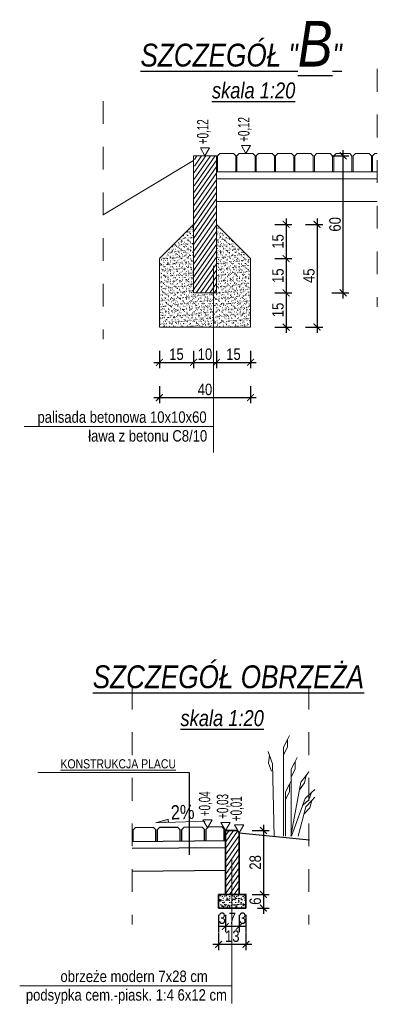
# Model space of a CAD drawing. Header units: metres. Extents: x 45702 to 45878, y -49323 to -49219.
# Tile 18 of 35: x 45776.43 to 45778, y -49316.41 to -49312.09. Entities that reach past the tile are written whole.
import ezdxf

# ---------------------------------------------------------------- set-up
doc = ezdxf.new("R2010")
doc.units = ezdxf.units.M
doc.linetypes.add('ACAD_ISO03W100', pattern=[30, 12, -18])
for name, color, linetype, lineweight in [('00_zielen', 82, 'Continuous', 15), ('_L_Tabelka', 7, 'Continuous', 13), ('_P_kostka', 7, 'Continuous', 13), ('DP_OpisKonstrukcji', 7, 'Continuous', 18), ('DP_OpisSpadki', 7, 'Continuous', 18), ('elementy betonowe', 7, 'Continuous', 35), ('HATCH', 8, 'Continuous', 9)]:
    doc.layers.add(name, color=color, linetype=linetype, lineweight=lineweight)
doc.layers.add('OPISY', color=7, linetype='Continuous')
doc.layers.add('wymiarowanie', color=7, linetype='Continuous')
doc.styles.add('arial_ce', font='arial.ttf')
doc.styles.add('znakn', font='ARIALN.TTF')
doc.dimstyles.new('S20_T2.50_[cm]', dxfattribs={"dimtxt": 0.05, "dimasz": 0.03, "dimexe": 0.025, "dimexo": 0.05, "dimgap": 0.01, "dimtad": 1, "dimdec": 0, "dimlfac": 100, "dimrnd": 0.01, "dimzin": 0, "dimdsep": 46, "dimtxsty": 'znakn', "dimblk": 'ARCHTICK', "dimcen": -0.03, "dimdle": 0.025, "dimclrd": 256, "dimclre": 256, "dimclrt": 7, "dimadec": 0, "dimazin": 0, "dimtfac": 1, "dimtdec": 0, "dimtix": 1, "dimtmove": 2, "dimatfit": 3, "dimfxl": 0.05, "dimfxlon": 1, "dimtolj": 1, "dimtzin": 0, "dimarcsym": 0})

# ---------------------------------------------------------------- blocks, each defined once
blk = doc.blocks.new('_ArchTick')
at = {"color": 0, "linetype": 'ByBlock', "const_width": 0.15}
blk.add_lwpolyline([(-0.5, -0.5), (0.5, 0.5)], dxfattribs=at)
blk = doc.blocks.new('*D961')
at = {"layer": '_P_kostka', "lineweight": -2, "ltscale": 0.5, "transparency": 16777216}
for p, q in [((45777.8537, -49313.3139), (45777.8537, -49312.6639)), ((45777.8037, -49312.6889), (45777.8787, -49312.6889)), ((45777.8037, -49313.2889), (45777.8787, -49313.2889))]:
    blk.add_line(p, q, dxfattribs=at)
at = {"layer": 'Defpoints', "color": 0, "ltscale": 0.5, "transparency": 16777216}
for p in [(45777.2974, -49312.6889), (45777.8537, -49312.6889), (45777.2974, -49313.2889)]:
    blk.add_point(p, dxfattribs=at)
at = {"layer": '_P_kostka', "lineweight": -2, "ltscale": 0.5, "transparency": 16777216, "xscale": 0.03, "yscale": 0.03, "zscale": 0.03}
for p, rotation in [((45777.8537, -49312.6889), 90), ((45777.8537, -49313.2889), 270)]:
    blk.add_blockref('_ArchTick', p, dxfattribs=dict(at, rotation=rotation))
at = {"layer": '_P_kostka', "color": 7, "ltscale": 0.5, "transparency": 16777216, "insert": (45777.8182, -49312.9889), "char_height": 0.05, "attachment_point": 5, "rotation": 90, "style": 'znakn'}
blk.add_mtext('\\A1;60', dxfattribs=at)
blk = doc.blocks.new('*D962')
at = {"layer": '_P_kostka', "lineweight": -2, "ltscale": 0.5, "transparency": 16777216}
for p, q in [((45777.0474, -49313.5435), (45777.0474, -49313.6185)), ((45777.1974, -49313.5435), (45777.1974, -49313.6185)), ((45777.0224, -49313.5935), (45777.2224, -49313.5935))]:
    blk.add_line(p, q, dxfattribs=at)
at = {"layer": 'Defpoints', "color": 0, "ltscale": 0.5, "transparency": 16777216}
for p in [(45777.0474, -49313.1389), (45777.1974, -49313.1389), (45777.1974, -49313.5935)]:
    blk.add_point(p, dxfattribs=at)
at = {"layer": '_P_kostka', "lineweight": -2, "ltscale": 0.5, "transparency": 16777216, "xscale": 0.03, "yscale": 0.03, "zscale": 0.03, "rotation": 180}
blk.add_blockref('_ArchTick', (45777.0474, -49313.5935), dxfattribs=at)
at = {"layer": '_P_kostka', "lineweight": -2, "ltscale": 0.5, "transparency": 16777216, "xscale": 0.03, "yscale": 0.03, "zscale": 0.03}
blk.add_blockref('_ArchTick', (45777.1974, -49313.5935), dxfattribs=at)
at = {"layer": '_P_kostka', "color": 7, "ltscale": 0.5, "transparency": 16777216, "insert": (45777.1224, -49313.558), "char_height": 0.05, "attachment_point": 5, "style": 'znakn'}
blk.add_mtext('\\A1;15', dxfattribs=at)
blk = doc.blocks.new('*D959')
at = {"layer": '_P_kostka', "lineweight": -2, "ltscale": 0.5, "transparency": 16777216}
for p, q in [((45777.1974, -49313.5435), (45777.1974, -49313.6185)), ((45777.2974, -49313.5435), (45777.2974, -49313.6185)), ((45777.1724, -49313.5935), (45777.3224, -49313.5935))]:
    blk.add_line(p, q, dxfattribs=at)
at = {"layer": 'Defpoints', "color": 0, "ltscale": 0.5, "transparency": 16777216}
for p in [(45777.1974, -49313.1389), (45777.2974, -49313.2889), (45777.2974, -49313.5935)]:
    blk.add_point(p, dxfattribs=at)
at = {"layer": '_P_kostka', "lineweight": -2, "ltscale": 0.5, "transparency": 16777216, "xscale": 0.03, "yscale": 0.03, "zscale": 0.03, "rotation": 180}
blk.add_blockref('_ArchTick', (45777.1974, -49313.5935), dxfattribs=at)
at = {"layer": '_P_kostka', "lineweight": -2, "ltscale": 0.5, "transparency": 16777216, "xscale": 0.03, "yscale": 0.03, "zscale": 0.03}
blk.add_blockref('_ArchTick', (45777.2974, -49313.5935), dxfattribs=at)
at = {"layer": '_P_kostka', "color": 7, "ltscale": 0.5, "transparency": 16777216, "insert": (45777.2474, -49313.558), "char_height": 0.05, "attachment_point": 5, "style": 'znakn'}
blk.add_mtext('\\A1;10', dxfattribs=at)
blk = doc.blocks.new('*D963')
at = {"layer": '_P_kostka', "lineweight": -2, "ltscale": 0.5, "transparency": 16777216}
for p, q in [((45777.2974, -49313.5435), (45777.2974, -49313.6185)), ((45777.4474, -49313.5435), (45777.4474, -49313.6185)), ((45777.2724, -49313.5935), (45777.4724, -49313.5935))]:
    blk.add_line(p, q, dxfattribs=at)
at = {"layer": 'Defpoints', "color": 0, "ltscale": 0.5, "transparency": 16777216}
for p in [(45777.2974, -49313.2889), (45777.4474, -49313.4389), (45777.4474, -49313.5935)]:
    blk.add_point(p, dxfattribs=at)
at = {"layer": '_P_kostka', "lineweight": -2, "ltscale": 0.5, "transparency": 16777216, "xscale": 0.03, "yscale": 0.03, "zscale": 0.03, "rotation": 180}
blk.add_blockref('_ArchTick', (45777.2974, -49313.5935), dxfattribs=at)
at = {"layer": '_P_kostka', "lineweight": -2, "ltscale": 0.5, "transparency": 16777216, "xscale": 0.03, "yscale": 0.03, "zscale": 0.03}
blk.add_blockref('_ArchTick', (45777.4474, -49313.5935), dxfattribs=at)
at = {"layer": '_P_kostka', "color": 7, "ltscale": 0.5, "transparency": 16777216, "insert": (45777.3724, -49313.558), "char_height": 0.05, "attachment_point": 5, "style": 'znakn'}
blk.add_mtext('\\A1;15', dxfattribs=at)
blk = doc.blocks.new('*D964')
at = {"layer": '_P_kostka', "lineweight": -2, "ltscale": 0.5, "transparency": 16777216}
for p, q in [((45777.0474, -49313.6979), (45777.0474, -49313.7729)), ((45777.4474, -49313.6979), (45777.4474, -49313.7729)), ((45777.0224, -49313.7479), (45777.4724, -49313.7479))]:
    blk.add_line(p, q, dxfattribs=at)
at = {"layer": 'Defpoints', "color": 0, "ltscale": 0.5, "transparency": 16777216}
for p in [(45777.0474, -49313.4389), (45777.4474, -49313.4389), (45777.4474, -49313.7479)]:
    blk.add_point(p, dxfattribs=at)
at = {"layer": '_P_kostka', "lineweight": -2, "ltscale": 0.5, "transparency": 16777216, "xscale": 0.03, "yscale": 0.03, "zscale": 0.03, "rotation": 180}
blk.add_blockref('_ArchTick', (45777.0474, -49313.7479), dxfattribs=at)
at = {"layer": '_P_kostka', "lineweight": -2, "ltscale": 0.5, "transparency": 16777216, "xscale": 0.03, "yscale": 0.03, "zscale": 0.03}
blk.add_blockref('_ArchTick', (45777.4474, -49313.7479), dxfattribs=at)
at = {"layer": '_P_kostka', "color": 7, "ltscale": 0.5, "transparency": 16777216, "insert": (45777.2474, -49313.7124), "char_height": 0.05, "attachment_point": 5, "style": 'znakn'}
blk.add_mtext('\\A1;40', dxfattribs=at)
blk = doc.blocks.new('*D965')
at = {"layer": '_P_kostka', "lineweight": -2, "ltscale": 0.5, "transparency": 16777216}
for p, q in [((45777.6033, -49312.9639), (45777.6033, -49313.1639)), ((45777.5533, -49312.9889), (45777.6283, -49312.9889)), ((45777.5533, -49313.1389), (45777.6283, -49313.1389))]:
    blk.add_line(p, q, dxfattribs=at)
at = {"layer": 'Defpoints', "color": 0, "ltscale": 0.5, "transparency": 16777216}
for p in [(45777.2974, -49312.9889), (45777.4474, -49313.1389), (45777.6033, -49313.1389)]:
    blk.add_point(p, dxfattribs=at)
at = {"layer": '_P_kostka', "lineweight": -2, "ltscale": 0.5, "transparency": 16777216, "xscale": 0.03, "yscale": 0.03, "zscale": 0.03}
for p, rotation in [((45777.6033, -49312.9889), 90), ((45777.6033, -49313.1389), 270)]:
    blk.add_blockref('_ArchTick', p, dxfattribs=dict(at, rotation=rotation))
at = {"layer": '_P_kostka', "color": 7, "ltscale": 0.5, "transparency": 16777216, "insert": (45777.5678, -49313.0639), "char_height": 0.05, "attachment_point": 5, "rotation": 90, "style": 'znakn'}
blk.add_mtext('\\A1;15', dxfattribs=at)
blk = doc.blocks.new('*D966')
at = {"layer": '_P_kostka', "lineweight": -2, "ltscale": 0.5, "transparency": 16777216}
for p, q in [((45777.5533, -49313.1389), (45777.6283, -49313.1389)), ((45777.6033, -49313.1139), (45777.6033, -49313.3139)), ((45777.5533, -49313.2889), (45777.6283, -49313.2889))]:
    blk.add_line(p, q, dxfattribs=at)
at = {"layer": 'Defpoints', "color": 0, "ltscale": 0.5, "transparency": 16777216}
for p in [(45777.4474, -49313.1389), (45777.3774, -49313.2889), (45777.6033, -49313.2889)]:
    blk.add_point(p, dxfattribs=at)
at = {"layer": '_P_kostka', "lineweight": -2, "ltscale": 0.5, "transparency": 16777216, "xscale": 0.03, "yscale": 0.03, "zscale": 0.03}
for p, rotation in [((45777.6033, -49313.1389), 90), ((45777.6033, -49313.2889), 270)]:
    blk.add_blockref('_ArchTick', p, dxfattribs=dict(at, rotation=rotation))
at = {"layer": '_P_kostka', "color": 7, "ltscale": 0.5, "transparency": 16777216, "insert": (45777.5678, -49313.2139), "char_height": 0.05, "attachment_point": 5, "rotation": 90, "style": 'znakn'}
blk.add_mtext('\\A1;15', dxfattribs=at)
blk = doc.blocks.new('*D960')
at = {"layer": '_P_kostka', "lineweight": -2, "ltscale": 0.5, "transparency": 16777216}
for p, q in [((45777.6033, -49313.2639), (45777.6033, -49313.4639)), ((45777.5533, -49313.2889), (45777.6283, -49313.2889)), ((45777.5533, -49313.4389), (45777.6283, -49313.4389))]:
    blk.add_line(p, q, dxfattribs=at)
at = {"layer": 'Defpoints', "color": 0, "ltscale": 0.5, "transparency": 16777216}
for p in [(45777.3774, -49313.2889), (45777.3774, -49313.4389), (45777.6033, -49313.4389)]:
    blk.add_point(p, dxfattribs=at)
at = {"layer": '_P_kostka', "lineweight": -2, "ltscale": 0.5, "transparency": 16777216, "xscale": 0.03, "yscale": 0.03, "zscale": 0.03}
for p, rotation in [((45777.6033, -49313.2889), 90), ((45777.6033, -49313.4389), 270)]:
    blk.add_blockref('_ArchTick', p, dxfattribs=dict(at, rotation=rotation))
at = {"layer": '_P_kostka', "color": 7, "ltscale": 0.5, "transparency": 16777216, "insert": (45777.5678, -49313.3639), "char_height": 0.05, "attachment_point": 5, "rotation": 90, "style": 'znakn'}
blk.add_mtext('\\A1;15', dxfattribs=at)
blk = doc.blocks.new('*D967')
at = {"layer": '_P_kostka', "lineweight": -2, "ltscale": 0.5, "transparency": 16777216}
for p, q in [((45777.7391, -49312.9639), (45777.7391, -49313.4639)), ((45777.6891, -49312.9889), (45777.7641, -49312.9889)), ((45777.6891, -49313.4389), (45777.7641, -49313.4389))]:
    blk.add_line(p, q, dxfattribs=at)
at = {"layer": 'Defpoints', "color": 0, "ltscale": 0.5, "transparency": 16777216}
for p in [(45777.2974, -49312.9889), (45777.3224, -49313.4389), (45777.7391, -49313.4389)]:
    blk.add_point(p, dxfattribs=at)
at = {"layer": '_P_kostka', "lineweight": -2, "ltscale": 0.5, "transparency": 16777216, "xscale": 0.03, "yscale": 0.03, "zscale": 0.03}
for p, rotation in [((45777.7391, -49312.9889), 90), ((45777.7391, -49313.4389), 270)]:
    blk.add_blockref('_ArchTick', p, dxfattribs=dict(at, rotation=rotation))
at = {"layer": '_P_kostka', "color": 7, "ltscale": 0.5, "transparency": 16777216, "insert": (45777.7036, -49313.2139), "char_height": 0.05, "attachment_point": 5, "rotation": 90, "style": 'znakn'}
blk.add_mtext('\\A1;45', dxfattribs=at)
blk = doc.blocks.new('*D976')
at = {"lineweight": -2, "transparency": 16777216}
for p, q in [((45777.4538, -49315.6441), (45777.5288, -49315.6441)), ((45777.5038, -49315.6191), (45777.5038, -49315.9491)), ((45777.4538, -49315.9241), (45777.5288, -49315.9241))]:
    blk.add_line(p, q, dxfattribs=at)
at = {"layer": 'Defpoints', "color": 0, "transparency": 16777216}
for p in [(45777.3374, -49315.6441), (45777.3374, -49315.9241), (45777.5038, -49315.9241)]:
    blk.add_point(p, dxfattribs=at)
at = {"lineweight": -2, "transparency": 16777216, "xscale": 0.03, "yscale": 0.03, "zscale": 0.03}
for p, rotation in [((45777.5038, -49315.6441), 90), ((45777.5038, -49315.9241), 270)]:
    blk.add_blockref('_ArchTick', p, dxfattribs=dict(at, rotation=rotation))
at = {"color": 7, "transparency": 16777216, "insert": (45777.4683, -49315.7841), "char_height": 0.05, "attachment_point": 5, "rotation": 90, "style": 'znakn'}
blk.add_mtext('\\A1;28', dxfattribs=at)
blk = doc.blocks.new('*D977')
at = {"lineweight": -2, "transparency": 16777216}
for p, q in [((45777.5038, -49315.8991), (45777.5038, -49316.0091)), ((45777.4538, -49315.9241), (45777.5288, -49315.9241)), ((45777.4774, -49315.9841), (45777.5288, -49315.9841))]:
    blk.add_line(p, q, dxfattribs=at)
at = {"layer": 'Defpoints', "color": 0, "transparency": 16777216}
for p in [(45777.3374, -49315.9241), (45777.4274, -49315.9841), (45777.5038, -49315.9841)]:
    blk.add_point(p, dxfattribs=at)
at = {"lineweight": -2, "transparency": 16777216, "xscale": 0.03, "yscale": 0.03, "zscale": 0.03}
for p, rotation in [((45777.5038, -49315.9241), 90), ((45777.5038, -49315.9841), 270)]:
    blk.add_blockref('_ArchTick', p, dxfattribs=dict(at, rotation=rotation))
at = {"color": 7, "transparency": 16777216, "insert": (45777.4683, -49315.9541), "char_height": 0.05, "attachment_point": 5, "rotation": 90, "style": 'znakn'}
blk.add_mtext('\\A1;6', dxfattribs=at)
blk = doc.blocks.new('*D978')
at = {"lineweight": -2, "transparency": 16777216}
for p, q in [((45777.3974, -49316.0144), (45777.3974, -49316.0894)), ((45777.4274, -49316.0144), (45777.4274, -49316.0894)), ((45777.4274, -49316.0644), (45777.3974, -49316.0644))]:
    blk.add_line(p, q, dxfattribs=at)
at = {"layer": 'Defpoints', "color": 0, "transparency": 16777216}
for p in [(45777.3974, -49315.9241), (45777.4274, -49315.9241), (45777.3974, -49316.0644)]:
    blk.add_point(p, dxfattribs=at)
at = {"color": 7, "transparency": 16777216, "insert": (45777.4124, -49316.0288), "char_height": 0.05, "attachment_point": 5, "style": 'znakn'}
blk.add_mtext('\\A1;3', dxfattribs=at)
blk = doc.blocks.new('*D979')
at = {"lineweight": -2, "transparency": 16777216}
for p, q in [((45777.3374, -49316.0144), (45777.3374, -49316.0894)), ((45777.3974, -49316.0144), (45777.3974, -49316.0894)), ((45777.4224, -49316.0644), (45777.3124, -49316.0644))]:
    blk.add_line(p, q, dxfattribs=at)
at = {"layer": 'Defpoints', "color": 0, "transparency": 16777216}
for p in [(45777.3374, -49315.9241), (45777.3974, -49315.9241), (45777.3374, -49316.0644)]:
    blk.add_point(p, dxfattribs=at)
at = {"lineweight": -2, "transparency": 16777216, "xscale": 0.03, "yscale": 0.03, "zscale": 0.03, "rotation": 180}
blk.add_blockref('_ArchTick', (45777.3374, -49316.0644), dxfattribs=at)
at = {"lineweight": -2, "transparency": 16777216, "xscale": 0.03, "yscale": 0.03, "zscale": 0.03}
blk.add_blockref('_ArchTick', (45777.3974, -49316.0644), dxfattribs=at)
at = {"color": 7, "transparency": 16777216, "insert": (45777.3674, -49316.0294), "char_height": 0.05, "attachment_point": 5, "style": 'znakn'}
blk.add_mtext('\\A1;7', dxfattribs=at)
blk = doc.blocks.new('*D980')
at = {"lineweight": -2, "transparency": 16777216}
for p, q in [((45777.3074, -49316.0144), (45777.3074, -49316.0894)), ((45777.3374, -49316.0144), (45777.3374, -49316.0894)), ((45777.3374, -49316.0644), (45777.3074, -49316.0644))]:
    blk.add_line(p, q, dxfattribs=at)
at = {"layer": 'Defpoints', "color": 0, "transparency": 16777216}
for p in [(45777.3074, -49315.9241), (45777.3374, -49315.9241), (45777.3074, -49316.0644)]:
    blk.add_point(p, dxfattribs=at)
at = {"color": 7, "transparency": 16777216, "insert": (45777.3224, -49316.0288), "char_height": 0.05, "attachment_point": 5, "style": 'znakn'}
blk.add_mtext('\\A1;3', dxfattribs=at)
blk = doc.blocks.new('*D981')
at = {"lineweight": -2, "transparency": 16777216}
for p, q in [((45777.3074, -49316.0931), (45777.3074, -49316.1681)), ((45777.4274, -49316.0931), (45777.4274, -49316.1681)), ((45777.4524, -49316.1431), (45777.2824, -49316.1431))]:
    blk.add_line(p, q, dxfattribs=at)
at = {"layer": 'Defpoints', "color": 0, "transparency": 16777216}
for p in [(45777.3074, -49315.9841), (45777.4274, -49315.9841), (45777.3074, -49316.1431)]:
    blk.add_point(p, dxfattribs=at)
at = {"lineweight": -2, "transparency": 16777216, "xscale": 0.03, "yscale": 0.03, "zscale": 0.03, "rotation": 180}
blk.add_blockref('_ArchTick', (45777.3074, -49316.1431), dxfattribs=at)
at = {"lineweight": -2, "transparency": 16777216, "xscale": 0.03, "yscale": 0.03, "zscale": 0.03}
blk.add_blockref('_ArchTick', (45777.4274, -49316.1431), dxfattribs=at)
at = {"color": 7, "transparency": 16777216, "insert": (45777.3674, -49316.1076), "char_height": 0.05, "attachment_point": 5, "style": 'znakn'}
blk.add_mtext('\\A1;13', dxfattribs=at)
blk = doc.blocks.new('spadek')
blk.add_hatch(color=256).paths.add_polyline_path([(64.6, 3.7), (64.4, -2.1), (86.3, -2.8)])
blk.add_lwpolyline([(0, 0), (86.3, -2.8), (64.6, 3.7), (64.4, -2.1)])

msp = doc.modelspace()

# ---------------------------------------------------------------- hatches: boundary and pattern name
at = {"layer": 'HATCH'}
h = msp.add_hatch(dxfattribs=at)
h.set_pattern_fill('ANSI31', color=256, scale=0.13, angle=10, style=0)
h.set_pattern_definition([(55, (45737.355463, -49327.538549), (-0.013311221, 0.009320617), [])])
h.paths.add_polyline_path([(45777.2014616, -49312.6888514), (45777.2964616, -49312.6888514), (45777.2983592, -49313.2888514), (45777.1933592, -49313.2888514)])
h = msp.add_hatch(dxfattribs=at)
h.set_pattern_fill('AR-SAND', color=256, scale=0.01, style=0)
h.set_pattern_definition([(37.5, (45737.355463, -49326.938549), (-0.0006299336, 0.0192682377), [0, -0.0152, 0, -0.017, 0, -0.01625]), (7.5, (45737.355463, -49326.938549), (0.017697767, 0.02822146), [0, -0.0082, 0, -0.0137, 0, -0.00525]), (327.5, (45737.343163, -49326.938549), (0.0311414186, 5.65905e-05), [0, -0.005, 0, -0.018, 0, -0.0235]), (317.5, (45737.343163, -49326.93855), (0.030061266, 0.008776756), [0, -0.0025, 0, -0.0118, 0, -0.0135])])
h.paths.add_polyline_path([(45777.4474104, -49313.1388514), (45777.4474104, -49313.4388514), (45777.0474104, -49313.4388514), (45777.0474104, -49313.1388514), (45777.1974104, -49312.9888514), (45777.1974104, -49313.2888514), (45777.2974104, -49313.2888514), (45777.2974104, -49312.9888514)])
h = msp.add_hatch(dxfattribs=at)
h.set_pattern_fill('ANSI31', color=256, scale=0.13, angle=10, style=0)
h.set_pattern_definition([(55, (45737.615449, -49329.64377), (-0.013311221, 0.009320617), [])])
h.paths.add_polyline_path([(45777.3373963, -49315.6540722), (45777.3373963, -49315.6440722), (45777.3873963, -49315.6440722), (45777.3973963, -49315.6540722), (45777.3973963, -49315.9240722), (45777.3373963, -49315.9240722)])
h = msp.add_hatch(dxfattribs=at)
h.set_pattern_fill('AR-SAND', color=256, scale=0.01, style=0)
h.set_pattern_definition([(37.5, (45737.615449, -49329.72377), (-0.0006299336, 0.0192682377), [0, -0.0152, 0, -0.017, 0, -0.01625]), (7.5, (45737.61545, -49329.72377), (0.017697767, 0.02822146), [0, -0.0082, 0, -0.0137, 0, -0.00525]), (327.5, (45737.603149, -49329.72377), (0.0311414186, 5.65905e-05), [0, -0.005, 0, -0.018, 0, -0.0235]), (317.5, (45737.60315, -49329.72377), (0.030061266, 0.008776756), [0, -0.0025, 0, -0.0118, 0, -0.0135])])
h.paths.add_polyline_path([(45777.4273963, -49315.9240722), (45777.4273963, -49315.9840722), (45777.3073963, -49315.9840722), (45777.3073963, -49315.9240722), (45777.3673963, -49315.9240722)])

# ---------------------------------------------------------------- linework, layer by layer
for p, q in [((45777.1785944, -49315.390683), (45777.1785944, -49315.751226)), ((45777.3373963, -49315.6896848), (45776.9286583, -49315.6937722)), ((45777.3373963, -49315.7196848), (45776.9286583, -49315.7237722)), ((45777.3373963, -49315.8196848), (45776.9286583, -49315.8237722))]:
    msp.add_line(p, q)
at = {"color": 3}
msp.add_line((45777.3973963, -49315.6540722), (45777.7056618, -49315.6859582), dxfattribs=at)
at = {"color": 251, "linetype": 'ACAD_ISO03W100', "lineweight": 15, "ltscale": 0.005, "flags": 128}
for points in [[(45778.0035156, -49312.3076793), (45778.0035156, -49313.3502968)], [(45776.8004798, -49312.4488284), (45776.8004798, -49313.4914458)], [(45776.9286583, -49315.0136668), (45776.9286583, -49316.0562843)], [(45777.7028107, -49315.0136668), (45777.7028107, -49316.0562843)]]:
    msp.add_lwpolyline(points, dxfattribs=at)
at = {"linetype": 'Continuous', "ltscale": 1.2, "flags": 128}
for points in [[(45777.0314569, -49315.6916597), (45777.0314569, -49315.6418417), (45777.021227, -49315.6317782), (45776.9412133, -49315.6327782), (45776.9314416, -49315.6429997), (45776.9314416, -49315.6926607)], [(45777.1382364, -49315.6906586), (45777.1382364, -49315.6408407), (45777.1280065, -49315.6307771), (45777.0479928, -49315.6317772), (45777.0382211, -49315.6419987), (45777.0382211, -49315.6916597)], [(45777.2450158, -49315.6896576), (45777.2450158, -49315.6398397), (45777.234786, -49315.6297761), (45777.1547723, -49315.6307762), (45777.1450006, -49315.6409977), (45777.1450006, -49315.6906586)], [(45777.3317953, -49315.6886566), (45777.3317953, -49315.6388386), (45777.3215655, -49315.6287751), (45777.2615518, -49315.6297751), (45777.2517801, -49315.6399967), (45777.2517801, -49315.6896576)]]:
    msp.add_lwpolyline(points, dxfattribs=at)
at = {"layer": '00_zielen', "flags": 128}
for points in [[(45777.5921867, -49315.6698774), (45777.5921867, -49315.2793751), (45777.6094894, -49315.2454391), (45777.6182743, -49315.2282092), (45777.6094894, -49315.2454391), (45777.6094894, -49315.2793751), (45777.5921867, -49315.3126194)], [(45777.551529, -49315.6700152), (45777.5439626, -49315.3516772), (45777.5308409, -49315.315916), (45777.5241788, -49315.2977595), (45777.5308409, -49315.315916), (45777.526784, -49315.3496087), (45777.5399884, -49315.3846831)], [(45777.6257308, -49315.6697637), (45777.6257308, -49315.3753385), (45777.6430336, -49315.3414024), (45777.6518184, -49315.3241725), (45777.6430336, -49315.3414024), (45777.6430336, -49315.3753385), (45777.6257308, -49315.4085828)], [(45777.6245646, -49315.6697677), (45777.6675524, -49315.4331404), (45777.6906423, -49315.4028436), (45777.7023655, -49315.3874614), (45777.6906423, -49315.4028436), (45777.6845765, -49315.4362331), (45777.6616102, -49315.4658493)], [(45777.6004453, -49315.6698494), (45777.6004453, -49315.4751114), (45777.6177481, -49315.4411754), (45777.6265329, -49315.4239455), (45777.6177481, -49315.4411754), (45777.6177481, -49315.4751114), (45777.6004453, -49315.5083557)], [(45777.6267688, -49315.6697602), (45777.6868308, -49315.5037586), (45777.7146473, -49315.4777341), (45777.7287703, -49315.464521), (45777.7146473, -49315.4777341), (45777.7031013, -49315.5096455), (45777.67552, -49315.5350196)], [(45777.6557284, -49315.669662), (45777.6904498, -49315.5406831), (45777.7159793, -49315.5124115), (45777.728941, -49315.4980576), (45777.7159793, -49315.5124115), (45777.7071577, -49315.5451809), (45777.681808, -49315.5727846)]]:
    msp.add_lwpolyline(points, dxfattribs=at)
at = {"layer": '_L_Tabelka', "ltscale": 3}
for p, q in [((45777.0474104, -49313.1388514), (45777.1974104, -49312.9888514)), ((45777.2974104, -49313.2888514), (45777.2974104, -49312.9888514)), ((45777.4474104, -49313.1388514), (45777.2974104, -49312.9888514)), ((45777.0474104, -49313.4388514), (45777.0474104, -49313.1388514)), ((45777.4474104, -49313.4388514), (45777.4474104, -49313.1388514)), ((45777.0474104, -49313.4388514), (45777.4474104, -49313.4388514))]:
    msp.add_line(p, q, dxfattribs=at)
msp.add_lwpolyline([(45777.1974104, -49312.6888514), (45777.2974104, -49312.6888514), (45777.2974104, -49313.2888514), (45777.1974104, -49313.2888514)], close=True, dxfattribs=at)
at = {"layer": '_P_kostka', "color": 3, "ltscale": 0.5}
msp.add_line((45777.1974104, -49312.7088514), (45776.8004798, -49312.9470097), dxfattribs=at)
at = {"layer": '_P_kostka', "ltscale": 0.5, "flags": 128}
for points in [[(45777.3023843, -49312.7588514), (45777.3023843, -49312.6888514), (45777.3123843, -49312.6788514), (45777.3723843, -49312.6788514), (45777.3823843, -49312.6888514), (45777.3823843, -49312.7588514)], [(45777.3873583, -49312.7588514), (45777.3873583, -49312.6888514), (45777.3973583, -49312.6788514), (45777.4573583, -49312.6788514), (45777.4673583, -49312.6888514), (45777.4673583, -49312.7588514)], [(45777.4723322, -49312.7588514), (45777.4723322, -49312.6888514), (45777.4823322, -49312.6788514), (45777.5423322, -49312.6788514), (45777.5523322, -49312.6888514), (45777.5523322, -49312.7588514)], [(45777.5573061, -49312.7588514), (45777.5573061, -49312.6888514), (45777.5673061, -49312.6788514), (45777.6273061, -49312.6788514), (45777.6373061, -49312.6888514), (45777.6373061, -49312.7588514)], [(45777.64228, -49312.7588514), (45777.64228, -49312.6888514), (45777.65228, -49312.6788514), (45777.71228, -49312.6788514), (45777.72228, -49312.6888514), (45777.72228, -49312.7588514)], [(45777.7272539, -49312.7588514), (45777.7272539, -49312.6888514), (45777.7372539, -49312.6788514), (45777.7972539, -49312.6788514), (45777.8072539, -49312.6888514), (45777.8072539, -49312.7588514)], [(45777.8122278, -49312.7588514), (45777.8122278, -49312.6888514), (45777.8222278, -49312.6788514), (45777.8822278, -49312.6788514), (45777.8922278, -49312.6888514), (45777.8922278, -49312.7588514)], [(45777.8972017, -49312.7588514), (45777.8972017, -49312.6888514), (45777.9072017, -49312.6788514), (45777.9672017, -49312.6788514), (45777.9772017, -49312.6888514), (45777.9772017, -49312.7588514)], [(45777.9821756, -49312.7588514), (45777.9821756, -49312.6888514), (45777.9921756, -49312.6788514), (45778.0035156, -49312.6788514)], [(45777.2974104, -49312.7688514), (45777.2974104, -49312.7588514), (45778.0035156, -49312.7588514)], [(45777.2974104, -49312.7988514), (45777.2974104, -49312.7888514), (45778.0035156, -49312.7888514)], [(45777.2974104, -49312.8988514), (45777.2974104, -49312.8888514), (45778.0035156, -49312.8888514)]]:
    msp.add_lwpolyline(points, dxfattribs=at)
at = {"layer": 'DP_OpisKonstrukcji', "flags": 128}
for points in [[(45777.284308, -49313.171209), (45777.284308, -49313.9880677)], [(45777.284308, -49313.8749674), (45776.4538478, -49313.8749674)], [(45777.1785944, -49315.390683), (45776.5140824, -49315.390683)], [(45777.3656496, -49315.7703759), (45777.3656496, -49316.4027397)], [(45777.3656496, -49316.3252512), (45776.4345949, -49316.3252512)]]:
    msp.add_lwpolyline(points, dxfattribs=at)
at = {"layer": 'elementy betonowe', "color": 0, "linetype": 'Continuous', "ltscale": 1.2, "flags": 128}
for points in [[(45777.3373963, -49315.9240722), (45777.3973963, -49315.9240722), (45777.3973963, -49315.6540722), (45777.3873963, -49315.6440722), (45777.3373963, -49315.6440722), (45777.3373963, -49315.6540722)], [(45777.3073963, -49315.9240722), (45777.3673963, -49315.9240722), (45777.4273963, -49315.9240722), (45777.4273963, -49315.9840722), (45777.3073963, -49315.9840722)]]:
    msp.add_lwpolyline(points, close=True, dxfattribs=at)
at = {"layer": 'OPISY', "color": 0, "lineweight": 0}
for points in [[(45777.2474104, -49312.6888514), (45777.2675432, -49312.6539805), (45777.2272777, -49312.6539805)], [(45777.4273583, -49312.6788514), (45777.447491, -49312.6439805), (45777.4072255, -49312.6439805)], [(45777.2588696, -49315.6323285), (45777.2790023, -49315.5974577), (45777.2387368, -49315.5974577)], [(45777.3374024, -49315.6440722), (45777.3575352, -49315.6092013), (45777.3172697, -49315.6092013)], [(45777.3974024, -49315.6540722), (45777.4175352, -49315.6192013), (45777.3772697, -49315.6192013)]]:
    msp.add_lwpolyline(points, close=True, dxfattribs=at)

# ---------------------------------------------------------------- block references
at = {"layer": 'DP_OpisSpadki', "xscale": -0.002499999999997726, "yscale": 0.002499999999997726, "zscale": 0.002499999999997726}
msp.add_blockref('spadek', (45777.2480905, -49315.6038368), dxfattribs=at)

# ---------------------------------------------------------------- texts
at = {"layer": 'DP_OpisKonstrukcji', "color": 7, "style": 'znakn'}
for s, p in [('palisada betonowa 10x10x60', (45776.512726, -49313.8582038)), ('ława z betonu C8/10', (45776.7350625, -49313.940446)), ('obrzeże modern 7x28 cm', (45776.6134629, -49316.3081918)), ('podsypka cem.-piask. 1:4 6x12 cm', (45776.4616619, -49316.3898211))]:
    msp.add_text(s, height=0.05, dxfattribs=at).set_placement(p)
at = {"layer": 'DP_OpisKonstrukcji', "color": 7, "insert": (45777.1201826, -49315.3322416), "char_height": 0.04, "width": 7.177815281, "attachment_point": 3, "style": 'znakn'}
msp.add_mtext('{\\LKONSTRUKCJA PLACU}', dxfattribs=at)
at = {"layer": 'DP_OpisSpadki', "color": 7, "style": 'znakn'}
msp.add_text('2%%%', height=0.0625, rotation=1.8998116, dxfattribs=at).set_placement((45777.0988266, -49315.5965301))
at = {"layer": 'OPISY', "color": 0, "char_height": 0.05, "width": 6.1438948, "attachment_point": 8, "rotation": 90, "style": 'znakn'}
for s, insert in [('{\\W0.75;+0,12}', (45777.2719861, -49312.5829971)), ('{\\W0.75;+0,12}', (45777.4519339, -49312.5729971)), ('{\\W0.75;+0,04}', (45777.2802525, -49315.5271409)), ('{\\W0.75;+0,03}', (45777.3587853, -49315.5388845)), ('{\\W0.75;+0,01}', (45777.4187853, -49315.5488845))]:
    msp.add_mtext(s, dxfattribs=dict(at, insert=insert))
at = {"layer": 'wymiarowanie', "color": 0, "attachment_point": 3, "style": 'arial_ce'}
for s, insert, char_height, width in [('{\\fArial Narrow|b0|i1|c238|p34;\\LSZCZEGÓŁ "\\H2x;B\\H0.5x;"}', (45777.8478286, -49312.0974285), 0.1, 1.337132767), ('{\\fArial Narrow|b0|i1|c238|p34;\\Lskala 1:20}', (45777.643815, -49312.3669851), 0.07, 0.713745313), ('{\\fArial Narrow|b0|i1|c238|p34;\\LSZCZEGÓŁ OBRZEŻA}', (45777.9451642, -49314.920818), 0.1, 1.337132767), ('{\\fArial Narrow|b0|i1|c238|p34;\\Lskala 1:20}', (45777.5057347, -49315.1169379), 0.07, 0.713745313)]:
    msp.add_mtext(s, dxfattribs=dict(at, insert=insert, char_height=char_height, width=width))

# ---------------------------------------------------------------- dimensions: what is measured, and where the dimension line sits
at = {"color": 0}
for base, p1, p2, angle, picture, middle in [((45777.5038288, -49315.9240722), (45777.3373963, -49315.6440722), (45777.3373963, -49315.9240722), 90, '*D976', (45777.4683001, -49315.7840722)), ((45777.5038288, -49315.9840722), (45777.3373963, -49315.9240722), (45777.4273963, -49315.9840722), 90, '*D977', (45777.4683001, -49315.9540722)), ((45777.3073963, -49316.0643622), (45777.3373963, -49315.9240722), (45777.3073963, -49315.9240722), 180, '*D980', (45777.3223963, -49316.0288336)), ((45777.3973963, -49316.0643622), (45777.4273963, -49315.9240722), (45777.3973963, -49315.9240722), 180, '*D978', (45777.4123963, -49316.0288336))]:
    dim = msp.add_linear_dim(base=base, p1=p1, p2=p2, angle=angle, dimstyle='S20_T2.50_[cm]', override={"dimtmove": 1}, dxfattribs=at)
    dim.commit()
    dim.dimension.update_dxf_attribs({"geometry": picture, "text_midpoint": middle})
for base, p1, p2, text, picture, middle in [((45777.3373963, -49316.0643622), (45777.3973963, -49315.9240722), (45777.3373963, -49315.9240722), '7', '*D979', (45777.3673963, -49316.0293622)), ((45777.3073963, -49316.1431084), (45777.4273963, -49315.9840722), (45777.3073963, -49315.9840722), '13', '*D981', (45777.3673963, -49316.1075798))]:
    dim = msp.add_linear_dim(base=base, p1=p1, p2=p2, angle=180, text=text, dimstyle='S20_T2.50_[cm]', override={"dimtmove": 1}, dxfattribs=at)
    dim.commit()
    dim.dimension.update_dxf_attribs({"geometry": picture, "text_midpoint": middle})
at = {"layer": '_P_kostka', "ltscale": 0.5}
for p1, p2, distance, picture, middle in [((45777.2974104, -49313.2888514), (45777.2974104, -49312.6888514), -0.5562698, '*D961', (45777.8181516, -49312.9888514)), ((45777.0474104, -49313.4388514), (45777.4474104, -49313.4388514), -0.3090922, '*D964', (45777.2474104, -49313.7124149))]:
    dim = msp.add_aligned_dim(p1=p1, p2=p2, distance=distance, dimstyle='S20_T2.50_[cm]', dxfattribs=at)
    dim.commit()
    dim.dimension.update_dxf_attribs({"geometry": picture, "text_midpoint": middle})
for base, p1, p2, picture, middle in [((45777.603318, -49313.1388514), (45777.2974104, -49312.9888514), (45777.4474104, -49313.1388514), '*D965', (45777.5677894, -49313.0638514)), ((45777.7390727, -49313.4388514), (45777.2974104, -49312.9888514), (45777.3224104, -49313.4388514), '*D967', (45777.7036464, -49313.2138514)), ((45777.603318, -49313.2888514), (45777.4474104, -49313.1388514), (45777.3774104, -49313.2888514), '*D966', (45777.5677894, -49313.2138514)), ((45777.603318, -49313.4388514), (45777.3774104, -49313.2888514), (45777.3774104, -49313.4388514), '*D960', (45777.5677894, -49313.3638514))]:
    dim = msp.add_linear_dim(base=base, p1=p1, p2=p2, angle=90, dimstyle='S20_T2.50_[cm]', dxfattribs=at)
    dim.commit()
    dim.dimension.update_dxf_attribs({"geometry": picture, "text_midpoint": middle})
for base, p1, p2, picture, middle in [((45777.1974104, -49313.5934832), (45777.0474104, -49313.1388514), (45777.1974104, -49313.1388514), '*D962', (45777.1224104, -49313.5579546)), ((45777.2974104, -49313.5934832), (45777.1974104, -49313.1388514), (45777.2974104, -49313.2888514), '*D959', (45777.2474104, -49313.5579546)), ((45777.4474104, -49313.5934832), (45777.2974104, -49313.2888514), (45777.4474104, -49313.4388514), '*D963', (45777.3724104, -49313.5579546))]:
    dim = msp.add_linear_dim(base=base, p1=p1, p2=p2, dimstyle='S20_T2.50_[cm]', dxfattribs=at)
    dim.commit()
    dim.dimension.update_dxf_attribs({"geometry": picture, "text_midpoint": middle})

doc.saveas('drawing.dxf')
